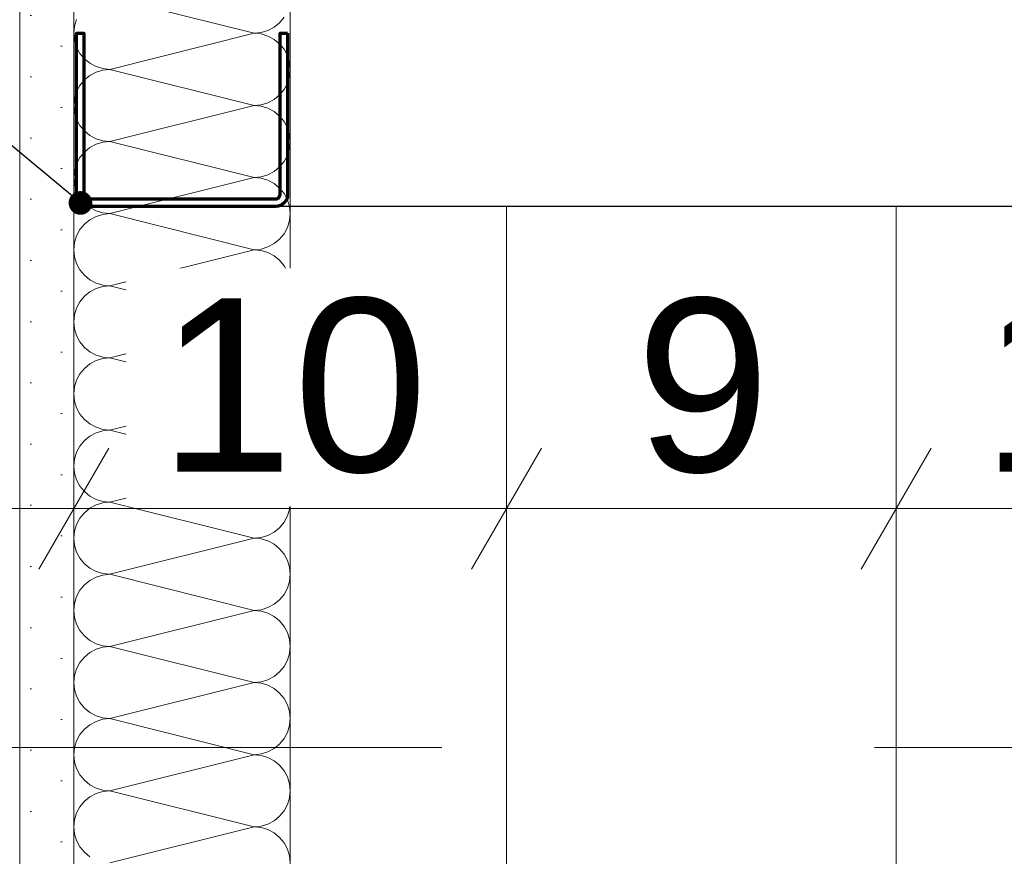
# Model space of a CAD drawing. Header units: metres. Extents: x -3.5 to 65.3, y -10.9 to 16.7.
# Tile 182 of 225: x 44.382 to 44.61, y 5.385 to 5.578. Entities that reach past the tile are written whole.
import ezdxf

# ---------------------------------------------------------------- set-up
doc = ezdxf.new("R2010")
doc.units = ezdxf.units.M
doc.header["$MEASUREMENT"] = 0
for name, pattern in [('DASHED', [0.015, 0.007, -0.008]), ('Untersicht', [0.04, 0.03, -0.01]), ('Wipeout_Contour', [1, 0, -1])]:
    doc.linetypes.add(name, pattern=pattern)
for name, color, linetype in [('102 - Bemaßung_ Beschriftung.Detail_ Ausschnitt', 7, 'Continuous'), ('608 - Struktur.Träger', 7, 'Continuous'), ('660 - Unterkonstruktion.Trockenbau', 7, 'Continuous'), ('Neubau_102 - Bemaßung_ Beschriftung.Detail_ Ausschnitt', 7, 'Continuous'), ('Neubau_606 - Struktur.Wand Innen Ausbau', 7, 'Continuous'), ('Neubau_802 - HKLSE.Sanitär', 7, 'Continuous')]:
    doc.layers.add(name, color=color, linetype=linetype)
doc.styles.add('ERSTELLTER_STIL_1', font='txt')
doc.dimstyles.new('ERSTELLTER_STIL__1', dxfattribs={"dimtxt": 0.04, "dimasz": 0.02128, "dimexe": 0.18, "dimexo": 0.0625, "dimgap": 0, "dimtad": 1, "dimtih": 1, "dimtoh": 1, "dimzin": 0, "dimdsep": 46, "dimtxsty": 'ERSTELLTER_STIL_1', "dimblk": 'ARROWHEAD_2', "dimblk1": 'ARROWHEAD_2', "dimblk2": 'ARROWHEAD_2', "dimcen": 0.09, "dimse1": 1, "dimse2": 1, "dimclrd": 7, "dimclre": 7, "dimclrt": 7, "dimazin": 0, "dimtfac": 1, "dimtdec": 4, "dimtmove": 0, "dimatfit": 3, "dimfxl": 1, "dimtolj": 1, "dimtzin": 0, "dimarcsym": 0})
doc.dimstyles.new('ERSTELLTER_STIL__2', dxfattribs={"dimtxt": 0.04, "dimasz": 0.02128, "dimexe": 0.18, "dimexo": 0.0625, "dimgap": 0, "dimtad": 1, "dimtih": 1, "dimtoh": 1, "dimzin": 0, "dimdsep": 46, "dimtxsty": 'ERSTELLTER_STIL_1', "dimblk": 'ARROWHEAD_2', "dimblk1": 'ARROWHEAD_2', "dimblk2": 'ARROWHEAD_2', "dimcen": 0.09, "dimse1": 1, "dimse2": 1, "dimclrd": 7, "dimclre": 7, "dimclrt": 7, "dimazin": 0, "dimtfac": 1, "dimtdec": 4, "dimtmove": 2, "dimatfit": 3, "dimfxl": 1, "dimtolj": 1, "dimtzin": 0, "dimarcsym": 0})
doc.dimstyles.new('ERSTELLTER_STIL__3', dxfattribs={"dimtxt": 0.04, "dimasz": 0.02128, "dimexe": 0.18, "dimexo": 0.0625, "dimgap": 0, "dimtad": 1, "dimzin": 0, "dimdsep": 46, "dimtxsty": 'ERSTELLTER_STIL_1', "dimblk": 'ARROWHEAD_2', "dimblk1": 'ARROWHEAD_2', "dimblk2": 'ARROWHEAD_2', "dimcen": 0.09, "dimse1": 1, "dimse2": 1, "dimclrd": 7, "dimclre": 7, "dimclrt": 7, "dimazin": 0, "dimtfac": 1, "dimtdec": 4, "dimtmove": 0, "dimatfit": 3, "dimfxl": 1, "dimtolj": 1, "dimtzin": 0, "dimarcsym": 0})
doc.dimstyles.new('ERSTELLTER_STIL__4', dxfattribs={"dimtxt": 0.04, "dimasz": 0.02128, "dimexe": 0.18, "dimexo": 0.0625, "dimgap": 0, "dimtad": 1, "dimzin": 0, "dimdsep": 46, "dimtxsty": 'ERSTELLTER_STIL_1', "dimblk": 'ARROWHEAD_2', "dimblk1": 'ARROWHEAD_2', "dimblk2": 'ARROWHEAD_2', "dimcen": 0.09, "dimse1": 1, "dimse2": 1, "dimclrd": 7, "dimclre": 7, "dimclrt": 7, "dimazin": 0, "dimtfac": 1, "dimtdec": 4, "dimtmove": 2, "dimatfit": 3, "dimfxl": 1, "dimtolj": 1, "dimtzin": 0, "dimarcsym": 0})
doc.dimstyles.new('ERSTELLTER_STIL__7', dxfattribs={"dimtxt": 0.18, "dimasz": 0.010944, "dimexe": 0.18, "dimexo": 0.0625, "dimgap": 0, "dimtad": 0, "dimtih": 1, "dimtoh": 1, "dimdec": 4, "dimzin": 0, "dimdsep": 46, "dimcen": 0.09, "dimadec": 0, "dimazin": 0, "dimtfac": 1, "dimtdec": 4, "dimtmove": 0, "dimatfit": 3, "dimldrblk": 'ARROWHEAD_11', "dimfxl": 1, "dimtolj": 1, "dimtzin": 0, "dimarcsym": 0})

# ---------------------------------------------------------------- blocks, each defined once
blk = doc.blocks.new('*X77')
at = {"layer": 'Neubau_606 - Struktur.Wand Innen Ausbau', "color": 7, "linetype": 'Continuous', "lineweight": 5}
for p, q in [((44.40332, 5.58333), (44.43665, 5.575)), ((44.39562, 5.57819), (44.39515, 5.57663)), ((44.44255, 5.57744), (44.44358, 5.5787)), ((44.39515, 5.57663), (44.39499, 5.575)), ((44.43984, 5.57563), (44.44128, 5.5764)), ((44.44128, 5.5764), (44.44255, 5.57744)), ((44.39499, 5.575), (44.39515, 5.57337)), ((44.40332, 5.56667), (44.43665, 5.575)), ((44.43665, 5.575), (44.43828, 5.57516)), ((44.43828, 5.57484), (44.43665, 5.575)), ((44.43828, 5.57516), (44.43984, 5.57563)), ((44.43984, 5.57437), (44.43828, 5.57484)), ((44.44128, 5.5736), (44.43984, 5.57437)), ((44.44255, 5.57256), (44.44128, 5.5736)), ((44.39515, 5.57337), (44.39562, 5.57181)), ((44.39562, 5.57181), (44.39639, 5.57037)), ((44.44358, 5.5713), (44.44255, 5.57256)), ((44.39639, 5.57037), (44.39743, 5.56911)), ((44.39743, 5.56911), (44.39869, 5.56807)), ((44.44435, 5.56986), (44.44358, 5.5713)), ((44.44483, 5.56829), (44.44435, 5.56986)), ((44.39869, 5.56807), (44.40013, 5.5673)), ((44.40013, 5.5673), (44.4017, 5.56683)), ((44.4017, 5.56683), (44.40332, 5.56667)), ((44.44499, 5.56667), (44.44483, 5.56829)), ((44.39869, 5.56526), (44.39743, 5.56423)), ((44.40013, 5.56603), (44.39869, 5.56526)), ((44.4017, 5.56651), (44.40013, 5.56603)), ((44.40332, 5.56667), (44.4017, 5.56651)), ((44.40332, 5.56667), (44.43665, 5.55833)), ((44.44435, 5.56348), (44.44483, 5.56504)), ((44.44483, 5.56504), (44.44499, 5.56667)), ((44.39639, 5.56296), (44.39562, 5.56152)), ((44.39743, 5.56423), (44.39639, 5.56296)), ((44.44358, 5.56204), (44.44435, 5.56348)), ((44.39515, 5.55996), (44.39499, 5.55833)), ((44.39562, 5.56152), (44.39515, 5.55996)), ((44.44128, 5.55974), (44.44255, 5.56077)), ((44.44255, 5.56077), (44.44358, 5.56204)), ((44.39499, 5.55833), (44.39515, 5.55671)), ((44.40332, 5.55), (44.43665, 5.55833)), ((44.43665, 5.55833), (44.43828, 5.55849)), ((44.43828, 5.55817), (44.43665, 5.55833)), ((44.43828, 5.55849), (44.43984, 5.55897)), ((44.43984, 5.5577), (44.43828, 5.55817)), ((44.43984, 5.55897), (44.44128, 5.55974)), ((44.44128, 5.55693), (44.43984, 5.5577)), ((44.39515, 5.55671), (44.39562, 5.55514)), ((44.44255, 5.55589), (44.44128, 5.55693)), ((44.44358, 5.55463), (44.44255, 5.55589)), ((44.39562, 5.55514), (44.39639, 5.5537)), ((44.39639, 5.5537), (44.39743, 5.55244)), ((44.44435, 5.55319), (44.44358, 5.55463)), ((44.44483, 5.55163), (44.44435, 5.55319)), ((44.39743, 5.55244), (44.39869, 5.5514)), ((44.39869, 5.5514), (44.40013, 5.55063)), ((44.44499, 5.55), (44.44483, 5.55163)), ((44.39869, 5.5486), (44.39743, 5.54756)), ((44.40013, 5.54937), (44.39869, 5.5486)), ((44.40013, 5.55063), (44.4017, 5.55016)), ((44.4017, 5.54984), (44.40013, 5.54937)), ((44.4017, 5.55016), (44.40332, 5.55)), ((44.40332, 5.55), (44.4017, 5.54984)), ((44.40332, 5.55), (44.43665, 5.54167)), ((44.44483, 5.54837), (44.44499, 5.55)), ((44.39639, 5.5463), (44.39562, 5.54486)), ((44.39743, 5.54756), (44.39639, 5.5463)), ((44.44358, 5.54537), (44.44435, 5.54681)), ((44.44435, 5.54681), (44.44483, 5.54837)), ((44.39562, 5.54486), (44.39515, 5.54329)), ((44.44128, 5.54307), (44.44255, 5.54411)), ((44.44255, 5.54411), (44.44358, 5.54537)), ((44.39515, 5.54329), (44.39499, 5.54167)), ((44.43665, 5.54167), (44.43828, 5.54183)), ((44.43828, 5.54183), (44.43984, 5.5423)), ((44.43984, 5.5423), (44.44128, 5.54307)), ((44.39499, 5.54167), (44.39515, 5.54004)), ((44.39515, 5.54004), (44.39562, 5.53848)), ((44.40332, 5.53333), (44.43665, 5.54167)), ((44.43828, 5.54151), (44.43665, 5.54167)), ((44.43984, 5.54103), (44.43828, 5.54151)), ((44.44128, 5.54026), (44.43984, 5.54103)), ((44.44255, 5.53923), (44.44128, 5.54026)), ((44.39562, 5.53848), (44.39639, 5.53704)), ((44.44358, 5.53796), (44.44255, 5.53923)), ((44.44435, 5.53652), (44.44358, 5.53796)), ((44.39639, 5.53704), (44.39743, 5.53577)), ((44.39743, 5.53577), (44.39869, 5.53474)), ((44.44483, 5.53496), (44.44435, 5.53652)), ((44.44499, 5.53333), (44.44483, 5.53496)), ((44.39869, 5.53474), (44.40013, 5.53397)), ((44.40013, 5.5327), (44.39869, 5.53193)), ((44.40013, 5.53397), (44.4017, 5.53349)), ((44.4017, 5.53317), (44.40013, 5.5327)), ((44.4017, 5.53349), (44.40332, 5.53333)), ((44.40332, 5.53333), (44.4017, 5.53317)), ((44.40332, 5.53333), (44.43665, 5.525)), ((44.44483, 5.53171), (44.44499, 5.53333)), ((44.39743, 5.53089), (44.39639, 5.52963)), ((44.39869, 5.53193), (44.39743, 5.53089)), ((44.44435, 5.53014), (44.44483, 5.53171)), ((44.39562, 5.52819), (44.39515, 5.52663)), ((44.39639, 5.52963), (44.39562, 5.52819)), ((44.44255, 5.52744), (44.44358, 5.5287)), ((44.44358, 5.5287), (44.44435, 5.53014)), ((44.39515, 5.52663), (44.39499, 5.525)), ((44.43984, 5.52563), (44.44128, 5.5264)), ((44.44128, 5.5264), (44.44255, 5.52744)), ((44.39499, 5.525), (44.39515, 5.52337)), ((44.40332, 5.51667), (44.43665, 5.525)), ((44.43665, 5.525), (44.43828, 5.52516)), ((44.43828, 5.52484), (44.43665, 5.525)), ((44.43828, 5.52516), (44.43984, 5.52563)), ((44.43984, 5.52437), (44.43828, 5.52484)), ((44.44128, 5.5236), (44.43984, 5.52437)), ((44.44255, 5.52256), (44.44128, 5.5236)), ((44.39515, 5.52337), (44.39562, 5.52181)), ((44.39562, 5.52181), (44.39639, 5.52037)), ((44.44358, 5.5213), (44.44255, 5.52256)), ((44.44435, 5.51986), (44.44358, 5.5213)), ((44.39639, 5.52037), (44.39743, 5.51911)), ((44.39743, 5.51911), (44.39869, 5.51807)), ((44.44483, 5.51829), (44.44435, 5.51986)), ((44.39869, 5.51807), (44.40013, 5.5173)), ((44.40013, 5.5173), (44.4017, 5.51683)), ((44.4017, 5.51683), (44.40332, 5.51667)), ((44.44499, 5.51667), (44.44483, 5.51829)), ((44.39869, 5.51526), (44.39743, 5.51423)), ((44.40013, 5.51603), (44.39869, 5.51526)), ((44.4017, 5.51651), (44.40013, 5.51603)), ((44.40332, 5.51667), (44.4017, 5.51651)), ((44.40332, 5.51667), (44.43665, 5.50833)), ((44.44435, 5.51348), (44.44483, 5.51504)), ((44.44483, 5.51504), (44.44499, 5.51667)), ((44.39639, 5.51296), (44.39562, 5.51152)), ((44.39743, 5.51423), (44.39639, 5.51296)), ((44.44358, 5.51204), (44.44435, 5.51348)), ((44.39515, 5.50996), (44.39499, 5.50833)), ((44.39562, 5.51152), (44.39515, 5.50996)), ((44.44128, 5.50974), (44.44255, 5.51077)), ((44.44255, 5.51077), (44.44358, 5.51204)), ((44.39499, 5.50833), (44.39515, 5.50671)), ((44.40332, 5.5), (44.43665, 5.50833)), ((44.43665, 5.50833), (44.43828, 5.50849)), ((44.43828, 5.50817), (44.43665, 5.50833)), ((44.43828, 5.50849), (44.43984, 5.50897)), ((44.43984, 5.5077), (44.43828, 5.50817)), ((44.43984, 5.50897), (44.44128, 5.50974)), ((44.44128, 5.50693), (44.43984, 5.5077)), ((44.39515, 5.50671), (44.39562, 5.50514)), ((44.44255, 5.50589), (44.44128, 5.50693)), ((44.44358, 5.50463), (44.44255, 5.50589)), ((44.39562, 5.50514), (44.39639, 5.5037)), ((44.39639, 5.5037), (44.39743, 5.50244)), ((44.44435, 5.50319), (44.44358, 5.50463)), ((44.44483, 5.50163), (44.44435, 5.50319)), ((44.39743, 5.50244), (44.39869, 5.5014)), ((44.39869, 5.5014), (44.40013, 5.50063)), ((44.44499, 5.5), (44.44483, 5.50163)), ((44.39869, 5.4986), (44.39743, 5.49756)), ((44.40013, 5.49937), (44.39869, 5.4986)), ((44.40013, 5.50063), (44.4017, 5.50016)), ((44.4017, 5.49984), (44.40013, 5.49937)), ((44.4017, 5.50016), (44.40332, 5.5)), ((44.40332, 5.5), (44.4017, 5.49984)), ((44.40332, 5.5), (44.43665, 5.49167)), ((44.44483, 5.49837), (44.44499, 5.5)), ((44.39639, 5.4963), (44.39562, 5.49486)), ((44.39743, 5.49756), (44.39639, 5.4963)), ((44.44358, 5.49537), (44.44435, 5.49681)), ((44.44435, 5.49681), (44.44483, 5.49837)), ((44.39562, 5.49486), (44.39515, 5.49329)), ((44.44128, 5.49307), (44.44255, 5.49411)), ((44.44255, 5.49411), (44.44358, 5.49537)), ((44.39515, 5.49329), (44.39499, 5.49167)), ((44.43665, 5.49167), (44.43828, 5.49183)), ((44.43828, 5.49183), (44.43984, 5.4923)), ((44.43984, 5.4923), (44.44128, 5.49307)), ((44.39499, 5.49167), (44.39515, 5.49004)), ((44.39515, 5.49004), (44.39562, 5.48848)), ((44.40332, 5.48333), (44.43665, 5.49167)), ((44.43828, 5.49151), (44.43665, 5.49167)), ((44.43984, 5.49103), (44.43828, 5.49151)), ((44.44128, 5.49026), (44.43984, 5.49103)), ((44.44255, 5.48923), (44.44128, 5.49026)), ((44.39562, 5.48848), (44.39639, 5.48704)), ((44.44358, 5.48796), (44.44255, 5.48923)), ((44.44435, 5.48652), (44.44358, 5.48796)), ((44.39639, 5.48704), (44.39743, 5.48577)), ((44.39743, 5.48577), (44.39869, 5.48474)), ((44.44483, 5.48496), (44.44435, 5.48652)), ((44.44499, 5.48333), (44.44483, 5.48496)), ((44.39869, 5.48474), (44.40013, 5.48397)), ((44.40013, 5.4827), (44.39869, 5.48193)), ((44.40013, 5.48397), (44.4017, 5.48349)), ((44.4017, 5.48317), (44.40013, 5.4827)), ((44.4017, 5.48349), (44.40332, 5.48333)), ((44.40332, 5.48333), (44.4017, 5.48317)), ((44.40332, 5.48333), (44.43665, 5.475)), ((44.44483, 5.48171), (44.44499, 5.48333)), ((44.39743, 5.48089), (44.39639, 5.47963)), ((44.39869, 5.48193), (44.39743, 5.48089)), ((44.44435, 5.48014), (44.44483, 5.48171)), ((44.39562, 5.47819), (44.39515, 5.47663)), ((44.39639, 5.47963), (44.39562, 5.47819)), ((44.44255, 5.47744), (44.44358, 5.4787)), ((44.44358, 5.4787), (44.44435, 5.48014)), ((44.39515, 5.47663), (44.39499, 5.475)), ((44.43984, 5.47563), (44.44128, 5.4764)), ((44.44128, 5.4764), (44.44255, 5.47744)), ((44.39499, 5.475), (44.39515, 5.47337)), ((44.40332, 5.46667), (44.43665, 5.475)), ((44.43665, 5.475), (44.43828, 5.47516)), ((44.43828, 5.47484), (44.43665, 5.475)), ((44.43828, 5.47516), (44.43984, 5.47563)), ((44.43984, 5.47437), (44.43828, 5.47484)), ((44.44128, 5.4736), (44.43984, 5.47437)), ((44.44255, 5.47256), (44.44128, 5.4736)), ((44.39515, 5.47337), (44.39562, 5.47181)), ((44.39562, 5.47181), (44.39639, 5.47037)), ((44.44358, 5.4713), (44.44255, 5.47256)), ((44.44435, 5.46986), (44.44358, 5.4713)), ((44.39639, 5.47037), (44.39743, 5.46911)), ((44.39743, 5.46911), (44.39869, 5.46807)), ((44.44483, 5.46829), (44.44435, 5.46986)), ((44.39869, 5.46807), (44.40013, 5.4673)), ((44.40013, 5.4673), (44.4017, 5.46683)), ((44.4017, 5.46683), (44.40332, 5.46667)), ((44.40332, 5.46667), (44.4017, 5.46651)), ((44.40332, 5.46667), (44.43665, 5.45833)), ((44.44499, 5.46667), (44.44483, 5.46829)), ((44.44483, 5.46504), (44.44499, 5.46667)), ((44.39869, 5.46526), (44.39743, 5.46423)), ((44.40013, 5.46603), (44.39869, 5.46526)), ((44.4017, 5.46651), (44.40013, 5.46603)), ((44.44435, 5.46348), (44.44483, 5.46504)), ((44.39639, 5.46296), (44.39562, 5.46152)), ((44.39743, 5.46423), (44.39639, 5.46296)), ((44.44358, 5.46204), (44.44435, 5.46348)), ((44.39515, 5.45996), (44.39499, 5.45833)), ((44.39562, 5.46152), (44.39515, 5.45996)), ((44.44128, 5.45974), (44.44255, 5.46077)), ((44.44255, 5.46077), (44.44358, 5.46204)), ((44.39499, 5.45833), (44.39515, 5.45671)), ((44.40332, 5.45), (44.43665, 5.45833)), ((44.43665, 5.45833), (44.43828, 5.45849)), ((44.43828, 5.45817), (44.43665, 5.45833)), ((44.43828, 5.45849), (44.43984, 5.45897)), ((44.43984, 5.4577), (44.43828, 5.45817)), ((44.43984, 5.45897), (44.44128, 5.45974)), ((44.44128, 5.45693), (44.43984, 5.4577)), ((44.39515, 5.45671), (44.39562, 5.45514)), ((44.44255, 5.45589), (44.44128, 5.45693)), ((44.44358, 5.45463), (44.44255, 5.45589)), ((44.39562, 5.45514), (44.39639, 5.4537)), ((44.39639, 5.4537), (44.39743, 5.45244)), ((44.44435, 5.45319), (44.44358, 5.45463)), ((44.44483, 5.45163), (44.44435, 5.45319)), ((44.39743, 5.45244), (44.39869, 5.4514)), ((44.39869, 5.4514), (44.40013, 5.45063)), ((44.44499, 5.45), (44.44483, 5.45163)), ((44.39869, 5.4486), (44.39743, 5.44756)), ((44.40013, 5.44937), (44.39869, 5.4486)), ((44.40013, 5.45063), (44.4017, 5.45016)), ((44.4017, 5.44984), (44.40013, 5.44937)), ((44.4017, 5.45016), (44.40332, 5.45)), ((44.40332, 5.45), (44.4017, 5.44984)), ((44.40332, 5.45), (44.43665, 5.44167)), ((44.44483, 5.44837), (44.44499, 5.45)), ((44.39639, 5.4463), (44.39562, 5.44486)), ((44.39743, 5.44756), (44.39639, 5.4463)), ((44.44358, 5.44537), (44.44435, 5.44681)), ((44.44435, 5.44681), (44.44483, 5.44837)), ((44.39562, 5.44486), (44.39515, 5.44329)), ((44.44128, 5.44307), (44.44255, 5.44411)), ((44.44255, 5.44411), (44.44358, 5.44537)), ((44.39515, 5.44329), (44.39499, 5.44167)), ((44.39499, 5.44167), (44.39515, 5.44004)), ((44.40332, 5.43333), (44.43665, 5.44167)), ((44.43665, 5.44167), (44.43828, 5.44183)), ((44.43828, 5.44151), (44.43665, 5.44167)), ((44.43828, 5.44183), (44.43984, 5.4423)), ((44.43984, 5.4423), (44.44128, 5.44307)), ((44.39515, 5.44004), (44.39562, 5.43848)), ((44.43984, 5.44103), (44.43828, 5.44151)), ((44.44128, 5.44026), (44.43984, 5.44103)), ((44.44255, 5.43923), (44.44128, 5.44026)), ((44.39562, 5.43848), (44.39639, 5.43704)), ((44.44358, 5.43796), (44.44255, 5.43923)), ((44.44435, 5.43652), (44.44358, 5.43796)), ((44.39639, 5.43704), (44.39743, 5.43577)), ((44.39743, 5.43577), (44.39869, 5.43474)), ((44.44483, 5.43496), (44.44435, 5.43652)), ((44.44499, 5.43333), (44.44483, 5.43496)), ((44.39869, 5.43474), (44.40013, 5.43397)), ((44.40013, 5.4327), (44.39869, 5.43193)), ((44.40013, 5.43397), (44.4017, 5.43349)), ((44.4017, 5.43317), (44.40013, 5.4327)), ((44.4017, 5.43349), (44.40332, 5.43333)), ((44.40332, 5.43333), (44.4017, 5.43317)), ((44.40332, 5.43333), (44.43665, 5.425)), ((44.44483, 5.43171), (44.44499, 5.43333)), ((44.39743, 5.43089), (44.39639, 5.42963)), ((44.39869, 5.43193), (44.39743, 5.43089)), ((44.44435, 5.43014), (44.44483, 5.43171)), ((44.39562, 5.42819), (44.39515, 5.42663)), ((44.39639, 5.42963), (44.39562, 5.42819)), ((44.44255, 5.42744), (44.44358, 5.4287)), ((44.44358, 5.4287), (44.44435, 5.43014)), ((44.39515, 5.42663), (44.39499, 5.425)), ((44.43984, 5.42563), (44.44128, 5.4264)), ((44.44128, 5.4264), (44.44255, 5.42744)), ((44.39499, 5.425), (44.39515, 5.42337)), ((44.40332, 5.41667), (44.43665, 5.425)), ((44.43665, 5.425), (44.43828, 5.42516)), ((44.43828, 5.42484), (44.43665, 5.425)), ((44.43828, 5.42516), (44.43984, 5.42563)), ((44.43984, 5.42437), (44.43828, 5.42484)), ((44.44128, 5.4236), (44.43984, 5.42437)), ((44.44255, 5.42256), (44.44128, 5.4236)), ((44.39515, 5.42337), (44.39562, 5.42181)), ((44.39562, 5.42181), (44.39639, 5.42037)), ((44.44358, 5.4213), (44.44255, 5.42256)), ((44.44435, 5.41986), (44.44358, 5.4213)), ((44.39639, 5.42037), (44.39743, 5.41911)), ((44.39743, 5.41911), (44.39869, 5.41807)), ((44.44483, 5.41829), (44.44435, 5.41986)), ((44.39869, 5.41807), (44.40013, 5.4173)), ((44.40013, 5.4173), (44.4017, 5.41683)), ((44.4017, 5.41683), (44.40332, 5.41667)), ((44.40332, 5.41667), (44.4017, 5.41651)), ((44.40332, 5.41667), (44.43665, 5.40833)), ((44.44499, 5.41667), (44.44483, 5.41829)), ((44.44483, 5.41504), (44.44499, 5.41667)), ((44.39869, 5.41526), (44.39743, 5.41423)), ((44.40013, 5.41603), (44.39869, 5.41526)), ((44.4017, 5.41651), (44.40013, 5.41603)), ((44.44435, 5.41348), (44.44483, 5.41504)), ((44.39639, 5.41296), (44.39562, 5.41152)), ((44.39743, 5.41423), (44.39639, 5.41296)), ((44.44358, 5.41204), (44.44435, 5.41348)), ((44.39515, 5.40996), (44.39499, 5.40833)), ((44.39562, 5.41152), (44.39515, 5.40996)), ((44.44128, 5.40974), (44.44255, 5.41077)), ((44.44255, 5.41077), (44.44358, 5.41204)), ((44.39499, 5.40833), (44.39515, 5.40671)), ((44.40332, 5.4), (44.43665, 5.40833)), ((44.43665, 5.40833), (44.43828, 5.40849)), ((44.43828, 5.40817), (44.43665, 5.40833)), ((44.43828, 5.40849), (44.43984, 5.40897)), ((44.43984, 5.4077), (44.43828, 5.40817)), ((44.43984, 5.40897), (44.44128, 5.40974)), ((44.44128, 5.40693), (44.43984, 5.4077)), ((44.39515, 5.40671), (44.39562, 5.40514)), ((44.44255, 5.40589), (44.44128, 5.40693)), ((44.44358, 5.40463), (44.44255, 5.40589)), ((44.39562, 5.40514), (44.39639, 5.4037)), ((44.39639, 5.4037), (44.39743, 5.40244)), ((44.44435, 5.40319), (44.44358, 5.40463)), ((44.44483, 5.40163), (44.44435, 5.40319)), ((44.39743, 5.40244), (44.39869, 5.4014)), ((44.39869, 5.4014), (44.40013, 5.40063)), ((44.44499, 5.4), (44.44483, 5.40163)), ((44.39869, 5.3986), (44.39743, 5.39756)), ((44.40013, 5.39937), (44.39869, 5.3986)), ((44.40013, 5.40063), (44.4017, 5.40016)), ((44.4017, 5.39984), (44.40013, 5.39937)), ((44.4017, 5.40016), (44.40332, 5.4)), ((44.40332, 5.4), (44.4017, 5.39984)), ((44.40332, 5.4), (44.43665, 5.39167)), ((44.44483, 5.39837), (44.44499, 5.4)), ((44.39639, 5.3963), (44.39562, 5.39486)), ((44.39743, 5.39756), (44.39639, 5.3963)), ((44.44358, 5.39537), (44.44435, 5.39681)), ((44.44435, 5.39681), (44.44483, 5.39837)), ((44.39562, 5.39486), (44.39515, 5.39329)), ((44.44128, 5.39307), (44.44255, 5.39411)), ((44.44255, 5.39411), (44.44358, 5.39537)), ((44.39515, 5.39329), (44.39499, 5.39167)), ((44.39499, 5.39167), (44.39515, 5.39004)), ((44.40332, 5.38333), (44.43665, 5.39167)), ((44.43665, 5.39167), (44.43828, 5.39183)), ((44.43828, 5.39151), (44.43665, 5.39167)), ((44.43828, 5.39183), (44.43984, 5.3923)), ((44.43984, 5.3923), (44.44128, 5.39307)), ((44.39515, 5.39004), (44.39562, 5.38848)), ((44.43984, 5.39103), (44.43828, 5.39151)), ((44.44128, 5.39026), (44.43984, 5.39103)), ((44.44255, 5.38923), (44.44128, 5.39026)), ((44.39562, 5.38848), (44.39639, 5.38704)), ((44.39639, 5.38704), (44.39743, 5.38577)), ((44.44358, 5.38796), (44.44255, 5.38923)), ((44.44435, 5.38652), (44.44358, 5.38796)), ((44.39743, 5.38577), (44.39869, 5.38474)), ((44.44483, 5.38496), (44.44435, 5.38652)), ((44.44499, 5.38333), (44.44483, 5.38496))]:
    blk.add_line(p, q, dxfattribs=at)
blk = doc.blocks.new('*D245')
at = {"layer": '102 - Bemaßung_ Beschriftung.Detail_ Ausschnitt', "color": 7, "linetype": 'Continuous', "lineweight": 5}
for p, q in [((44.06999, 5.76), (44.06999, 5.77369)), ((44.08399, 5.75192), (44.05599, 5.76808)), ((44.09099, 5.76), (44.04899, 5.76)), ((44.06999, 5.285), (44.06999, 5.76)), ((44.05599, 5.29308), (44.08399, 5.27692)), ((44.09099, 5.285), (44.04899, 5.285))]:
    blk.add_line(p, q, dxfattribs=at)
at = {"layer": '102 - Bemaßung_ Beschriftung.Detail_ Ausschnitt', "color": 7, "lineweight": 5, "insert": (44.06242, 5.48213), "char_height": 0.04, "attachment_point": 7, "rotation": 90, "style": 'ERSTELLTER_STIL_1'}
blk.add_mtext('\\A1;{\\pql;\\fArial|b0|i0|c0|p38;47\\fArial|b0|i0|c0|p38;\\A1{\\H.66x;\\S5^  ;}}', dxfattribs=at)
blk = doc.blocks.new('ARROWHEAD_2')
at = {"color": 0, "linetype": 'Continuous', "lineweight": 0}
for p, q in [((-0.378, -0.655), (0.378, 0.655)), ((0, 0), (-1, 0))]:
    blk.add_line(p, q, dxfattribs=at)
blk = doc.blocks.new('*D287')
at = {"layer": '102 - Bemaßung_ Beschriftung.Detail_ Ausschnitt', "color": 7, "linetype": 'Continuous', "lineweight": 5}
for p, q in [((45.246, 5.54308), (45.274, 5.52692)), ((45.281, 5.535), (45.239, 5.535)), ((45.26, 5.035), (45.26, 5.535)), ((45.246, 5.04308), (45.274, 5.02692)), ((45.281, 5.035), (45.239, 5.035))]:
    blk.add_line(p, q, dxfattribs=at)
at = {"layer": '102 - Bemaßung_ Beschriftung.Detail_ Ausschnitt', "color": 7, "lineweight": 5, "insert": (45.252, 5.25465), "char_height": 0.04, "attachment_point": 7, "rotation": 90, "style": 'ERSTELLTER_STIL_1'}
blk.add_mtext('\\A1;{\\pql;\\fArial|b0|i0|c0|p38;50}', dxfattribs=at)
blk = doc.blocks.new('*D288')
at = {"layer": '102 - Bemaßung_ Beschriftung.Detail_ Ausschnitt', "color": 7, "linetype": 'Continuous', "lineweight": 5}
for p, q in [((45.26, 5.76), (45.26, 5.77369)), ((45.274, 5.75192), (45.246, 5.76808)), ((45.281, 5.76), (45.239, 5.76)), ((45.26, 5.535), (45.26, 5.76)), ((45.246, 5.54308), (45.274, 5.52692)), ((45.281, 5.535), (45.239, 5.535))]:
    blk.add_line(p, q, dxfattribs=at)
at = {"layer": '102 - Bemaßung_ Beschriftung.Detail_ Ausschnitt', "color": 7, "lineweight": 5, "insert": (45.25243, 5.60713), "char_height": 0.04, "attachment_point": 7, "rotation": 90, "style": 'ERSTELLTER_STIL_1'}
blk.add_mtext('\\A1;{\\pql;\\fArial|b0|i0|c0|p38;22\\fArial|b0|i0|c0|p38;\\A1{\\H.66x;\\S5^  ;}}', dxfattribs=at)
blk = doc.blocks.new('*D291')
at = {"layer": '102 - Bemaßung_ Beschriftung.Detail_ Ausschnitt', "color": 7, "linetype": 'Continuous', "lineweight": 5}
for p, q in [((44.25599, 5.54308), (44.28399, 5.52692)), ((44.29099, 5.535), (44.24899, 5.535)), ((44.26999, 5.035), (44.26999, 5.535)), ((44.25599, 5.04308), (44.28399, 5.02692)), ((44.29099, 5.035), (44.24899, 5.035))]:
    blk.add_line(p, q, dxfattribs=at)
at = {"color": 254, "linetype": 'Wipeout_Contour', "lineweight": 0, "ltscale": 178.237078}
blk.add_wipeout([(44.26949, 5.24715), (44.26949, 5.32285), (44.21449, 5.32285), (44.21449, 5.24715)], dxfattribs=at).dxf.layer = '102 - Bemaßung_ Beschriftung.Detail_ Ausschnitt'
at = {"layer": '102 - Bemaßung_ Beschriftung.Detail_ Ausschnitt', "color": 7, "lineweight": 5, "insert": (44.26199, 5.25465), "char_height": 0.04, "attachment_point": 7, "rotation": 90, "style": 'ERSTELLTER_STIL_1'}
blk.add_mtext('\\A1;{\\pql;\\fArial|b0|i0|c0|p38;50}', dxfattribs=at)
blk = doc.blocks.new('*D292')
at = {"layer": '102 - Bemaßung_ Beschriftung.Detail_ Ausschnitt', "color": 7, "linetype": 'Continuous', "lineweight": 5}
for p, q in [((44.26999, 5.76), (44.26999, 5.77369)), ((44.28399, 5.75192), (44.25599, 5.76808)), ((44.29099, 5.76), (44.24899, 5.76)), ((44.26999, 5.535), (44.26999, 5.76)), ((44.25599, 5.54308), (44.28399, 5.52692)), ((44.29099, 5.535), (44.24899, 5.535))]:
    blk.add_line(p, q, dxfattribs=at)
at = {"layer": '102 - Bemaßung_ Beschriftung.Detail_ Ausschnitt', "color": 7, "lineweight": 5, "insert": (44.26242, 5.58823), "char_height": 0.04, "attachment_point": 7, "rotation": 90, "style": 'ERSTELLTER_STIL_1'}
blk.add_mtext('\\A1;{\\pql;\\fArial|b0|i0|c0|p38;22\\fArial|b0|i0|c0|p38;\\A1{\\H.66x;\\S5^  ;}}', dxfattribs=at)
blk = doc.blocks.new('*D293')
at = {"layer": '102 - Bemaßung_ Beschriftung.Detail_ Ausschnitt', "color": 7, "linetype": 'Continuous', "lineweight": 5}
for p, q in [((44.36999, 5.44417), (44.36999, 5.48617)), ((44.39499, 5.44417), (44.39499, 5.48617)), ((44.37807, 5.47917), (44.36191, 5.45117)), ((44.40307, 5.47917), (44.38691, 5.45117)), ((44.3563, 5.46517), (44.36999, 5.46517)), ((44.36999, 5.46517), (44.39499, 5.46517))]:
    blk.add_line(p, q, dxfattribs=at)
at = {"layer": '102 - Bemaßung_ Beschriftung.Detail_ Ausschnitt', "color": 7, "lineweight": 5, "insert": (44.31151, 5.47274), "char_height": 0.04, "attachment_point": 7, "style": 'ERSTELLTER_STIL_1'}
blk.add_mtext('\\A1;{\\pql;\\fArial|b0|i0|c0|p38;2\\fArial|b0|i0|c0|p38;\\A1{\\H.66x;\\S5^  ;}}', dxfattribs=at)
blk = doc.blocks.new('*D294')
at = {"layer": '102 - Bemaßung_ Beschriftung.Detail_ Ausschnitt', "color": 7, "linetype": 'Continuous', "lineweight": 5}
for p, q in [((44.39499, 5.44417), (44.39499, 5.48617)), ((44.49499, 5.44417), (44.49499, 5.48617)), ((44.40307, 5.47917), (44.38691, 5.45117)), ((44.50307, 5.47917), (44.48691, 5.45117)), ((44.39499, 5.46517), (44.49499, 5.46517))]:
    blk.add_line(p, q, dxfattribs=at)
at = {"color": 254, "linetype": 'Wipeout_Contour', "lineweight": 0, "ltscale": 179.143506}
blk.add_wipeout([(44.40713, 5.46567), (44.48284, 5.46567), (44.48284, 5.52067), (44.40713, 5.52067)], dxfattribs=at).dxf.layer = '102 - Bemaßung_ Beschriftung.Detail_ Ausschnitt'
at = {"layer": '102 - Bemaßung_ Beschriftung.Detail_ Ausschnitt', "color": 7, "lineweight": 5, "insert": (44.41463, 5.47317), "char_height": 0.04, "attachment_point": 7, "style": 'ERSTELLTER_STIL_1'}
blk.add_mtext('\\A1;{\\pql;\\fArial|b0|i0|c0|p38;10}', dxfattribs=at)
blk = doc.blocks.new('*D295')
at = {"layer": '102 - Bemaßung_ Beschriftung.Detail_ Ausschnitt', "color": 7, "linetype": 'Continuous', "lineweight": 5}
for p, q in [((44.49499, 5.44417), (44.49499, 5.48617)), ((44.58499, 5.44417), (44.58499, 5.48617)), ((44.50307, 5.47917), (44.48691, 5.45117)), ((44.59307, 5.47917), (44.5769, 5.45117)), ((44.49499, 5.46517), (44.58499, 5.46517))]:
    blk.add_line(p, q, dxfattribs=at)
at = {"layer": '102 - Bemaßung_ Beschriftung.Detail_ Ausschnitt', "color": 7, "lineweight": 5, "insert": (44.52481, 5.47317), "char_height": 0.04, "attachment_point": 7, "style": 'ERSTELLTER_STIL_1'}
blk.add_mtext('\\A1;{\\pql;\\fArial|b0|i0|c0|p38;9}', dxfattribs=at)
blk = doc.blocks.new('*D296')
at = {"layer": '102 - Bemaßung_ Beschriftung.Detail_ Ausschnitt', "color": 7, "linetype": 'Continuous', "lineweight": 5}
for p, q in [((44.58499, 5.44417), (44.58499, 5.48617)), ((44.68499, 5.44417), (44.68499, 5.48617)), ((44.59307, 5.47917), (44.5769, 5.45117)), ((44.69307, 5.47917), (44.6769, 5.45117)), ((44.58499, 5.46517), (44.68499, 5.46517))]:
    blk.add_line(p, q, dxfattribs=at)
at = {"color": 254, "linetype": 'Wipeout_Contour', "lineweight": 0, "ltscale": 179.897741}
blk.add_wipeout([(44.59713, 5.46567), (44.67284, 5.46567), (44.67284, 5.52067), (44.59713, 5.52067)], dxfattribs=at).dxf.layer = '102 - Bemaßung_ Beschriftung.Detail_ Ausschnitt'
at = {"layer": '102 - Bemaßung_ Beschriftung.Detail_ Ausschnitt', "color": 7, "lineweight": 5, "insert": (44.60463, 5.47317), "char_height": 0.04, "attachment_point": 7, "style": 'ERSTELLTER_STIL_1'}
blk.add_mtext('\\A1;{\\pql;\\fArial|b0|i0|c0|p38;10}', dxfattribs=at)
blk = doc.blocks.new('*D361')
at = {"layer": '102 - Bemaßung_ Beschriftung.Detail_ Ausschnitt', "color": 7, "linetype": 'Continuous', "lineweight": 5}
for p, q in [((43.81399, 4.44975), (43.81399, 4.49175)), ((44.36999, 4.44975), (44.36999, 4.49175)), ((43.82207, 4.48475), (43.80591, 4.45675)), ((44.36191, 4.45675), (44.37807, 4.48475)), ((43.81399, 4.47075), (44.36999, 4.47075)), ((44.36999, 4.47075), (44.38368, 4.47075))]:
    blk.add_line(p, q, dxfattribs=at)
at = {"layer": '102 - Bemaßung_ Beschriftung.Detail_ Ausschnitt', "color": 7, "lineweight": 5, "insert": (44.08035, 4.47809), "char_height": 0.04, "attachment_point": 7, "style": 'ERSTELLTER_STIL_1'}
blk.add_mtext('\\A1;{\\pql;\\fArial|b0|i0|c0|p38;55\\fArial|b0|i0|c0|p38;\\A1{\\H.66x;\\S6^  ;}}', dxfattribs=at)
blk = doc.blocks.new('ARROWHEAD_11')
at = {"color": 0, "linetype": 'Continuous', "lineweight": 0}
blk.add_line((0, 0), (-1, 0), dxfattribs=at)
at = {"color": 0, "linetype": 'Continuous', "lineweight": 0, "const_width": 0.25, "flags": 128}
blk.add_lwpolyline([(-0.125, 0, 1), (0.125, 0, 1)], format="xyb", close=True, dxfattribs=at)

msp = doc.modelspace()

# ---------------------------------------------------------------- hatches: boundary and pattern name
at = {"layer": 'Neubau_606 - Struktur.Wand Innen Ausbau', "linetype": 'Continuous', "lineweight": 0, "true_color": 0x000000}
h = msp.add_hatch(dxfattribs=at)
h.set_pattern_fill('Gips_0001', color=18, style=0, pattern_type=2)
h.set_pattern_definition([(45, (0, 0), (-0.0070710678, 0.0070710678), [0, -0.01])])
h.paths.add_polyline_path([(44.38249, 5.76), (44.38249, 5.17998), (44.39499, 5.17998), (44.39499, 5.76)])

# ---------------------------------------------------------------- linework, layer by layer
at = {"layer": '608 - Struktur.Träger', "color": 7, "linetype": 'Untersicht', "lineweight": 13}
msp.add_line((0.37999, 5.40998), (61.87999, 5.40998), dxfattribs=at)
at = {"layer": 'Neubau_606 - Struktur.Wand Innen Ausbau', "color": 1, "linetype": 'Continuous', "lineweight": 5}
for p, q in [((44.38249, 5.76), (44.38249, 5.17998)), ((44.39499, 5.76), (44.39499, 5.17998))]:
    msp.add_line(p, q, dxfattribs=at)
at = {"layer": 'Neubau_606 - Struktur.Wand Innen Ausbau', "color": 1, "linetype": 'Continuous', "lineweight": 5, "flags": 128}
msp.add_lwpolyline([(44.44499, 5.17998), (44.44499, 5.76)], dxfattribs=at)
at = {"layer": 'Neubau_802 - HKLSE.Sanitär', "color": 1, "linetype": 'Continuous', "lineweight": 9}
for p, q in [((44.49499, 5.535), (44.39499, 5.535)), ((44.39499, 5.535), (44.39499, 5.035)), ((44.49499, 5.535), (44.49499, 5.035)), ((44.58499, 5.535), (44.58499, 5.035)), ((44.68499, 5.535), (44.58499, 5.535))]:
    msp.add_line(p, q, dxfattribs=at)
at = {"layer": 'Neubau_802 - HKLSE.Sanitär', "color": 1, "linetype": 'DASHED', "lineweight": 9, "flags": 128}
for points in [[(44.39499, 5.535), (44.39499, 5.035)], [(44.49499, 5.535), (44.39499, 5.535)], [(44.49499, 5.035), (44.49499, 5.535)], [(44.58499, 5.535), (44.68499, 5.535)], [(44.58499, 5.035), (44.58499, 5.535)]]:
    msp.add_lwpolyline(points, dxfattribs=at)

# ---------------------------------------------------------------- block references
at = {"layer": 'Neubau_606 - Struktur.Wand Innen Ausbau', "color": 1, "lineweight": 13}
msp.add_blockref('*X77', (0, 0), dxfattribs=at)

# ---------------------------------------------------------------- dimensions: what is measured, and where the dimension line sits
at = {"layer": '102 - Bemaßung_ Beschriftung.Detail_ Ausschnitt', "color": 7, "linetype": 'Continuous', "lineweight": 5}
for base, p1, p2, picture, middle in [((45.26, 5.76), (44.4949881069, 5.5350000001), (44.4449881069, 5.76), '*D288', (45.2320000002, 5.6916465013)), ((44.0699881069, 5.76), (44.4699881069, 5.2850000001), (44.3699881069, 5.76), '*D245', (44.0419881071, 5.5666465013)), ((45.26, 5.535), (44.49499, 5.035), (44.49499, 5.535), '*D287', (45.232, 5.28514))]:
    dim = msp.add_linear_dim(base=base, p1=p1, p2=p2, angle=90, dimstyle='ERSTELLTER_STIL__3', dxfattribs=at)
    dim.commit()
    dim.dimension.update_dxf_attribs({"geometry": picture, "text_midpoint": middle, "dimtype": 160, "text_rotation": 90})

# ---------------------------------------------------------------- next in the draw order: dimensions: what is measured, and where the dimension line sits
dim = msp.add_linear_dim(base=(44.26999, 5.535), p1=(44.49499, 5.035), p2=(44.49499, 5.535), angle=90, dimstyle='ERSTELLTER_STIL__3', dxfattribs=at)
dim.commit()
dim.dimension.update_dxf_attribs({"geometry": '*D291', "text_midpoint": (44.24199, 5.28514), "dimtype": 160, "text_rotation": 90})

# ---------------------------------------------------------------- next in the draw order: dimensions: what is measured, and where the dimension line sits
dim = msp.add_linear_dim(base=(44.2699881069, 5.76), p1=(44.4949881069, 5.5350000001), p2=(44.4449881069, 5.76), angle=90, dimstyle='ERSTELLTER_STIL__4', dxfattribs=at)
dim.commit()
dim.dimension.update_dxf_attribs({"geometry": '*D292', "text_midpoint": (44.2419881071, 5.672744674), "dimtype": 160, "text_rotation": 90})
for base, p1, p2, dimstyle, picture, middle in [((44.36999, 4.47075), (43.81399, 5.75996), (44.36999, 5.75998), 'ERSTELLTER_STIL__2', '*D361', (44.16487, 4.49875)), ((44.3949881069, 5.4651701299), (44.3699881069, 5.76), (44.3949881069, 5.5350000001), 'ERSTELLTER_STIL__1', '*D293', (44.3807785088, 5.4931701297))]:
    dim = msp.add_linear_dim(base=base, p1=p1, p2=p2, dimstyle=dimstyle, dxfattribs=at)
    dim.commit()
    dim.dimension.update_dxf_attribs({"geometry": picture, "text_midpoint": middle, "dimtype": 160})

# ---------------------------------------------------------------- next in the draw order: dimensions: what is measured, and where the dimension line sits
dim = msp.add_linear_dim(base=(44.49499, 5.46517), p1=(44.39499, 5.535), p2=(44.49499, 5.535), dimstyle='ERSTELLTER_STIL__1', dxfattribs=at)
dim.commit()
dim.dimension.update_dxf_attribs({"geometry": '*D294', "text_midpoint": (44.44513, 5.49317), "dimtype": 160})

# ---------------------------------------------------------------- next in the draw order: linework, layer by layer
at = {"layer": '660 - Unterkonstruktion.Trockenbau', "color": 7, "linetype": 'Continuous', "lineweight": 70, "flags": 128}
msp.add_lwpolyline([(44.44439, 5.575), (44.44439, 5.53775, -0.414214), (44.44164, 5.535), (44.39834, 5.535, -0.414214), (44.39559, 5.53775), (44.39559, 5.575), (44.39734, 5.575), (44.39734, 5.53775, 0.414214), (44.39834, 5.53675), (44.44164, 5.53675, 0.414214), (44.44264, 5.53775), (44.44264, 5.575)], format="xyb", close=True, dxfattribs=at)

# ---------------------------------------------------------------- next in the draw order: dimensions: what is measured, and where the dimension line sits
at = {"layer": '102 - Bemaßung_ Beschriftung.Detail_ Ausschnitt', "color": 7, "linetype": 'Continuous', "lineweight": 5}
dim = msp.add_linear_dim(base=(44.58499, 5.46517), p1=(44.49499, 5.535), p2=(44.58499, 5.535), dimstyle='ERSTELLTER_STIL__1', dxfattribs=at)
dim.commit()
dim.dimension.update_dxf_attribs({"geometry": '*D295', "text_midpoint": (44.54006, 5.49317), "dimtype": 160})

# ---------------------------------------------------------------- next in the draw order: leaders
at = {"layer": 'Neubau_102 - Bemaßung_ Beschriftung.Detail_ Ausschnitt', "color": 1, "linetype": 'Continuous', "lineweight": 13, "annotation_type": 0, "has_hookline": 1, "hookline_direction": 1, "text_width": 0.18278}
msp.add_leader([(44.39653, 5.5358), (44.34999, 5.57457), (44.0073, 5.57457)], dimstyle='ERSTELLTER_STIL__7', dxfattribs=at)

# ---------------------------------------------------------------- next in the draw order: dimensions: what is measured, and where the dimension line sits
at = {"layer": '102 - Bemaßung_ Beschriftung.Detail_ Ausschnitt', "color": 7, "linetype": 'Continuous', "lineweight": 5}
dim = msp.add_linear_dim(base=(44.68499, 5.46517), p1=(44.58499, 5.535), p2=(44.68499, 5.535), dimstyle='ERSTELLTER_STIL__1', dxfattribs=at)
dim.commit()
dim.dimension.update_dxf_attribs({"geometry": '*D296', "text_midpoint": (44.63513, 5.49317), "dimtype": 160})

# ---------------------------------------------------------------- next in the draw order: linework, layer by layer
at = {"layer": '660 - Unterkonstruktion.Trockenbau', "color": 7, "linetype": 'Continuous', "lineweight": 25}
msp.add_lwpolyline([(44.68499, 5.535), (44.39499, 5.535)], dxfattribs=at)

doc.saveas('drawing.dxf')
